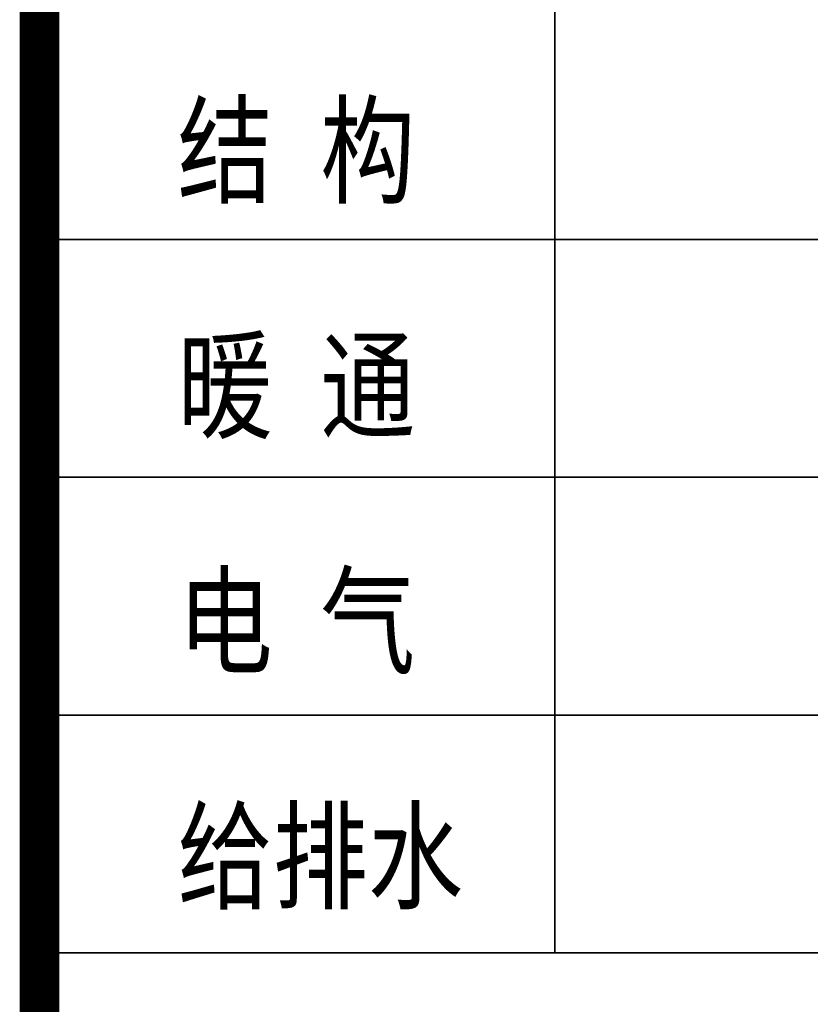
# Model space of a CAD drawing. Extents: x 1109697 to 1467097, y -139975 to 53891.
# Tile 148 of 256: x 1272847 to 1274841, y -63746 to -61263. Entities that reach past the tile are written whole.
import ezdxf

# ---------------------------------------------------------------- set-up
doc = ezdxf.new("R2010")
doc.units = 0
doc.header["$LTSCALE"] = 1000
doc.header["$MEASUREMENT"] = 0
doc.layers.add('PUB_TEXT', color=7, linetype='Continuous')
doc.layers.add('PUB_TITLE', color=4, linetype='Continuous')
doc.layers.add('图框', color=4, linetype='Continuous', lineweight=35)
doc.styles.add('-黑体', font='simhei.ttf', dxfattribs={"width": 0.8})

# ---------------------------------------------------------------- blocks, each defined once
blk = doc.blocks.new('图签01')
at = {"layer": '图框', "linetype": 'Continuous'}
blk.add_line((1795183, 92264.5), (1795183, 97064.5), dxfattribs=at)
at = {"layer": '图框', "color": 4}
for p, q in [((1793883, 94064.5), (1797883, 94064.5)), ((1793883, 93464.5), (1797883, 93464.5)), ((1793883, 92864.5), (1797883, 92864.5)), ((1793883, 92264.5), (1797883, 92264.5))]:
    blk.add_line(p, q, dxfattribs=at)
at = {"layer": '图框', "style": '-黑体', "width": 0.8}
for s, p in [('结 构', (1794231.1, 94178.6)), ('暖 通', (1794231.1, 93585.6)), ('电 气', (1794231.1, 92991.6)), ('给排水', (1794231.1, 92398.6))]:
    blk.add_text(s, height=220, dxfattribs=at).set_placement(p)

msp = doc.modelspace()

# ---------------------------------------------------------------- linework, layer by layer
at = {"layer": 'PUB_TITLE', "const_width": 100}
msp.add_lwpolyline([(1272897, -15718.9), (1272897, -73118.9)], dxfattribs=at)

# ---------------------------------------------------------------- block references
at = {"layer": 'PUB_TEXT'}
msp.add_blockref('图签01', (-520986, -155881.3), dxfattribs=at)

doc.saveas('drawing.dxf')
